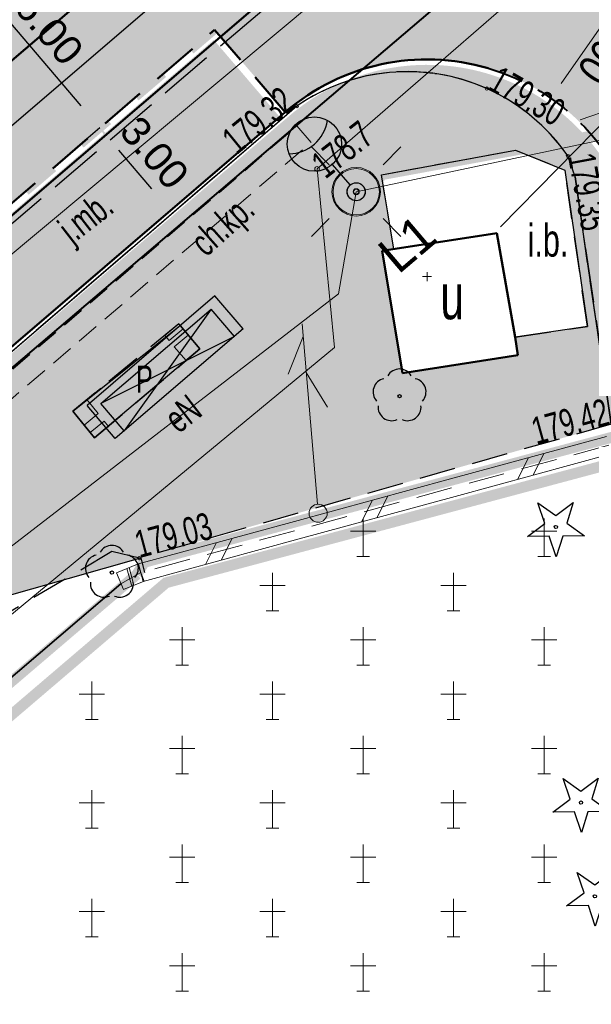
# Model space of a CAD drawing. Header units: metres. Extents: x 7429064 to 7431133, y 5709479 to 5714472.
# Tile 64 of 140: x 7429612 to 7429628, y 5709922 to 5709950. Entities that reach past the tile are written whole.
import ezdxf
from ezdxf.enums import TextEntityAlignment as Align
from ezdxf.lldxf.tags import DXFTag

# ---------------------------------------------------------------- set-up
doc = ezdxf.new("R2010")
doc.units = ezdxf.units.M
for name, pattern in [('1', [0]), ('2_BUIB12_02', [0]), ('2_KTCR02', [1.5, 1, -0.5]), ('2_KTJZ01', [2, 1.5, -0.5]), ('2_KTKR01', [0]), ('2_KTPL01', [2, 1.5, -0.5]), ('2_PTCM', [1.5, 1, -0.5]), ('3_1', [0]), ('3_BUIB12_03', [0]), ('3_EGBU_A', [0]), ('3_KTCR02', [1.5, 1, -0.5]), ('3_KTJZ01', [2, 1.5, -0.5]), ('3_KTKR01', [0]), ('3_KTPL01', [2, 1.5, -0.5]), ('3_PTCM', [1.5, 1, -0.5]), ('4_SUPE_01', [0]), ('4_SUPT_01', [0]), ('4_SUPW_01', [0]), ('7_1', [0]), ('7_SUPE_01', [0]), ('7_SUPT_01', [0]), ('7_SUPW_01', [0]), ('CENTER2', [1.125, 0.75, -0.125, 0.125, -0.125]), ('DASHED', [19.05, 12.7, -6.35]), ('DASHED2', [0.375, 0.25, -0.125]), ('HIDDEN', [0.375, 0.25, -0.125])]:
    doc.linetypes.add(name, pattern=pattern)
for name, color, linetype in [('#lampy opis', 7, 'Continuous'), ('[osw]_istn_oprawy oświetleniowe - demontaż', 5, 'Continuous'), ('_1_Mapa', 7, 'Continuous'), ('_1_X-REFY', 7, 'Continuous'), ('zzz.gaHSDomyslna', 7, 'Continuous')]:
    doc.layers.add(name, color=color, linetype=linetype)
doc.layers.add('[osw]PSI_Brudnopis', color=1, linetype='Continuous', lineweight=20, plot=False)
doc.layers.add('_Brudnopis', color=22, linetype='Continuous', lineweight=50, plot=False)
for name, color, linetype, lineweight in [('_D_03_ROZBIORKI OBIEKTOW', 6, '_LIKWIDACJA', 30), ('_D_2_HECZ_płytki wypustkowe ostrzegawcze', 30, 'Continuous', 25), ('_D_6_MA_WIATA ORION', 220, 'Continuous', 30), ('_D_7_PAS DROGOWY_PODZIAL', 1, 'Continuous', 50), ('_D_7_TEREN NIEZBEDNY DLA OB_BUD', 252, 'HIDDEN', 50), ('_D_8_Wymiary', 7, 'Continuous', 20), ('BUIB_E_T_5', 252, 'Continuous', 15), ('BUIB_E_T_6', 252, 'Continuous', 18), ('BUIB_L_1', 252, 'Continuous', 18), ('BUIB_L_10', 252, '2_BUIB12_02', 25), ('BUIB_L_9', 252, 'Continuous', 18), ('D_1_LINIA_KRAWĘŻNIK KAM_20_30 WYN 0 CM_BEZ FAZY', 80, 'DASHED', 50), ('D_1_LINIA_KRAWĘŻNIK KAM_20_30 WYN 12 CM', 80, 'Continuous', 50), ('D_1_LINIA_KRAWĘŻNIK_BET_20_30 WYN 0-2 CM', 5, 'HIDDEN', 40), ('D_1_LINIA_KRAWĘŻNIK_BET_20_30 WYN 12 CM - III', 7, 'Continuous', 50), ('Dr-Krawędż nawierzchni', 250, 'DASHED2', 18), ('EGBB_E_T_0', 252, 'Continuous', 20), ('EGBB_L_0', 252, '3_EGBU_A', 50), ('gaPoziome', 7, 'Continuous', 30), ('KTCR_E_T_1', 252, 'Continuous', 15), ('KTCR_L_1', 252, '2_KTCR02', 30), ('KTJZ_L_0', 252, '2_KTJZ01', 30), ('KTKR_L_0', 252, '2_KTKR01', 30), ('KTOK_L_4', 252, 'Continuous', 35), ('KTPL_E_T_0', 252, 'Continuous', 15), ('KTPL_L_0', 252, '2_KTPL01', 30), ('OBOP_T_0', 82, 'Continuous', 30), ('OBOP_T_1', 82, 'Continuous', 30), ('PTCM_L_0', 252, '2_PTCM', 18), ('RTPW_T_1', 252, 'Continuous', 15), ('SUPE_E_T_3', 252, 'Continuous', 15), ('SUPE_L_3', 252, '4_SUPE_01', 18), ('SUPT_L_0', 252, '4_SUPT_01', 18), ('SUPW_L_0', 252, '4_SUPW_01', 18), ('SUSM_T_0', 252, 'Continuous', 18), ('SUSM_T_3', 252, 'Continuous', 18), ('SUTT_T_0', 252, 'Continuous', 18)]:
    doc.layers.add(name, color=color, linetype=linetype, lineweight=lineweight)
doc.layers.add('_D_7_CZASOWE ZAJĘCIE_PRZEBUDOWA SIECI', color=7, linetype='HIDDEN', lineweight=50, true_color=0xd16900)
doc.layers.add('DZIALKA_L_0', color=7, linetype='1', lineweight=40, true_color=0x008000)
doc.layers.add('D_1_LINIA_OBRZEŻE_BET_6x30cm - III', color=24, linetype='Continuous', lineweight=30, transparency=0.3)
for name, color, linetype, lineweight, true_color, transparency in [('D_2_HECZ_CHODNIK_KOSTKA', 7, 'Continuous', 0, 0xf7f588, 0.35), ('D_2_HECZ_JEZDNIA KR3- NOWA KONSTRUKCJA', 7, 'Continuous', 13, 0x99e6ff, 0.3), ('D_2_HECZ_ZATOKI AUTOBUSOWE', 7, 'Continuous', 0, 0x002e23, 0.5)]:
    doc.layers.add(name, color=color, linetype=linetype, lineweight=lineweight, true_color=true_color, transparency=transparency)
doc.styles.add('Annotative', font='txt')
doc.styles.add('LINIE', font='simplex.shx')
doc.styles.add('major_arial', font='arial.ttf')
doc.styles.add('Styl Arial', font='arial.ttf', dxfattribs={"width": 0.8, "height": 0.9})
tags = doc.linetypes.add('_LIKWIDACJA', pattern='A,0,-3,["x",LINIE,S=2.54,R=0,X=-2.54,Y=-0.9],-3', length=6).pattern_tags.tags
tags[6] = DXFTag(74, 10)
doc.dimstyles.new('1_500', dxfattribs={"dimtxt": 0.9, "dimasz": 1, "dimexe": 0.18, "dimexo": 0, "dimgap": 0.2, "dimtad": 4, "dimzin": 0, "dimdsep": 46, "dimtxsty": 'Styl Arial', "dimcen": 0.25, "dimclrd": 256, "dimclre": 256, "dimclrt": 256, "dimazin": 0, "dimtfac": 1, "dimtix": 1, "dimtmove": 1, "dimatfit": 3, "dimfxl": 0.18, "dimtolj": 1, "dimtzin": 0, "dimlwd": -1, "dimlwe": -1, "dimarcsym": 0})
doc.dimstyles.new('major_500', dxfattribs={"dimtxt": 0.8, "dimasz": 0.8, "dimexe": 0.5, "dimexo": 1, "dimgap": 0.3, "dimtad": 1, "dimzin": 1, "dimdsep": 46, "dimtxsty": 'major_arial', "dimcen": 0, "dimse1": 1, "dimse2": 1, "dimaunit": 1, "dimadec": 1, "dimazin": 0, "dimtfac": 1, "dimtix": 1, "dimtmove": 0, "dimatfit": 3, "dimfxl": 2, "dimfxlon": 1, "dimtolj": 1, "dimarcsym": 0})

# ---------------------------------------------------------------- blocks, each defined once
blk = doc.blocks.new('YTP')
at = {"layer": '_D_6_MA_WIATA ORION', "color": 6}
for p, q in [((0, 0), (-0.145, -1.191)), ((0, 0), (4.616, -0.561)), ((0.316, -0.038), (0.197, -1.023)), ((0.316, -0.038), (4.18, -1.507)), ((0.197, -1.023), (4.3, -0.523)), ((4.3, -0.523), (4.18, -1.507)), ((4.616, -0.561), (4.471, -1.752)), ((0.198, -1.014), (4.181, -1.498)), ((-0.145, -1.191), (4.471, -1.752))]:
    blk.add_line(p, q, dxfattribs=at)
blk = doc.blocks.new('*D31')
at = {"layer": '_D_8_Wymiary', "color": 0, "lineweight": -2, "transparency": 16777216}
for p, q in [((7429617.128, 5709950.025), (7429616.39, 5709950.888)), ((7429605.927, 5709941.275), (7429616.107, 5709949.988)), ((7429605.732, 5709940.272), (7429604.994, 5709941.134))]:
    blk.add_line(p, q, dxfattribs=at)
at = {"layer": '_D_8_Wymiary', "color": 0, "transparency": 16777216}
for points in [[(7429616.021, 5709950.089), (7429616.194, 5709949.886), (7429616.715, 5709950.508)], [(7429605.84, 5709941.376), (7429606.014, 5709941.173), (7429605.319, 5709940.754)]]:
    blk.add_solid(points, dxfattribs=at)
at = {"layer": 'Defpoints', "color": 0, "transparency": 16777216}
for p in [(7429616.715, 5709950.508), (7429617.779, 5709949.265), (7429606.383, 5709939.512)]:
    blk.add_point(p, dxfattribs=at)
at = {"layer": '_D_8_Wymiary', "color": 0, "transparency": 16777216, "insert": (7429610.557, 5709946.169), "char_height": 0.8, "attachment_point": 5, "rotation": 40.559, "style": 'major_arial'}
blk.add_mtext('\\A1;15.00', dxfattribs=at)
blk = doc.blocks.new('*D35')
at = {"layer": '_D_8_Wymiary', "transparency": 16777216}
for p, q in [((7429629.219, 5709950.456), (7429627.36, 5709947.782)), ((7429623.651, 5709942.32), (7429623.651, 5709942.57)), ((7429623.526, 5709942.445), (7429623.776, 5709942.445))]:
    blk.add_line(p, q, dxfattribs=at)
blk.add_solid([(7429627.292, 5709947.83), (7429627.429, 5709947.735), (7429627.075, 5709947.372)], dxfattribs=at)
at = {"layer": 'Defpoints', "color": 0, "transparency": 16777216}
for p in [(7429627.075, 5709947.372), (7429623.651, 5709942.445)]:
    blk.add_point(p, dxfattribs=at)
at = {"layer": '_D_8_Wymiary', "transparency": 16777216, "insert": (7429628.892, 5709949.005), "char_height": 0.9, "attachment_point": 5, "rotation": 235.1989, "style": 'Styl Arial'}
blk.add_mtext('\\A1;R6.00', dxfattribs=at)
blk = doc.blocks.new('*D44')
at = {"layer": '_D_8_Wymiary', "color": 0, "lineweight": -2, "transparency": 16777216}
for p, q in [((7429614.604, 5709946.551), (7429614.223, 5709946.227)), ((7429615.122, 5709945.942), (7429616.031, 5709944.874)), ((7429616.549, 5709944.265), (7429616.168, 5709943.941))]:
    blk.add_line(p, q, dxfattribs=at)
at = {"layer": '_D_8_Wymiary', "color": 0, "transparency": 16777216}
for points in [[(7429615.224, 5709946.028), (7429615.021, 5709945.855), (7429614.604, 5709946.551)], [(7429616.132, 5709944.961), (7429615.929, 5709944.788), (7429616.549, 5709944.265)]]:
    blk.add_solid(points, dxfattribs=at)
at = {"layer": 'Defpoints', "color": 0, "transparency": 16777216}
for p in [(7429615.149, 5709947.015), (7429616.549, 5709944.265), (7429616.711, 5709944.403)]:
    blk.add_point(p, dxfattribs=at)
at = {"layer": '_D_8_Wymiary', "color": 0, "transparency": 16777216, "insert": (7429616.116, 5709945.867), "char_height": 0.8, "attachment_point": 5, "rotation": 310.3916, "style": 'major_arial'}
blk.add_mtext('\\A1;3.00', dxfattribs=at)
blk = doc.blocks.new('*D50')
at = {"layer": '_D_8_Wymiary', "color": 0, "lineweight": -2, "transparency": 16777216}
for p, q in [((7429570.955, 5709917.088), (7429569.055, 5709915.462)), ((7429569.956, 5709915.18), (7429572.817, 5709911.837)), ((7429573.337, 5709911.229), (7429572.957, 5709910.904))]:
    blk.add_line(p, q, dxfattribs=at)
at = {"layer": '_D_8_Wymiary', "color": 0, "transparency": 16777216}
for points in [[(7429570.057, 5709915.266), (7429569.854, 5709915.093), (7429569.435, 5709915.787)], [(7429572.918, 5709911.923), (7429572.715, 5709911.75), (7429573.337, 5709911.229)]]:
    blk.add_solid(points, dxfattribs=at)
at = {"layer": 'Defpoints', "color": 0, "transparency": 16777216}
for p in [(7429625.541, 5709963.807), (7429573.437, 5709911.315), (7429573.337, 5709911.229)]:
    blk.add_point(p, dxfattribs=at)
at = {"layer": '_D_8_Wymiary', "color": 0, "transparency": 16777216, "insert": (7429571.924, 5709913.969), "char_height": 0.8, "attachment_point": 5, "rotation": 310.559, "style": 'major_arial'}
blk.add_mtext('\\A1;6.00', dxfattribs=at)
blk = doc.blocks.new('*D61')
at = {"layer": '_D_8_Wymiary', "color": 0, "lineweight": -2, "transparency": 16777216}
for p, q in [((7429610.718, 5709951.118), (7429611.099, 5709951.442)), ((7429614.086, 5709947.16), (7429611.237, 5709950.509)), ((7429614.604, 5709946.551), (7429614.223, 5709946.227))]:
    blk.add_line(p, q, dxfattribs=at)
at = {"layer": '_D_8_Wymiary', "color": 0, "transparency": 16777216}
for points in [[(7429611.338, 5709950.595), (7429611.135, 5709950.422), (7429610.718, 5709951.118)], [(7429614.187, 5709947.247), (7429613.984, 5709947.074), (7429614.604, 5709946.551)]]:
    blk.add_solid(points, dxfattribs=at)
at = {"layer": 'Defpoints', "color": 0, "transparency": 16777216}
for p in [(7429610.718, 5709951.118), (7429610.359, 5709950.812), (7429615.149, 5709947.015)]:
    blk.add_point(p, dxfattribs=at)
at = {"layer": '_D_8_Wymiary', "color": 0, "transparency": 16777216, "insert": (7429613.201, 5709949.294), "char_height": 0.8, "attachment_point": 5, "rotation": 310.3916, "style": 'major_arial'}
blk.add_mtext('\\A1;6.00', dxfattribs=at)
blk = doc.blocks.new('*D78')
at = {"layer": '_D_8_Wymiary', "color": 0, "lineweight": -2, "transparency": 16777216}
for p, q in [((7429567.485, 5709918.067), (7429567.864, 5709918.392)), ((7429568.915, 5709916.395), (7429568.005, 5709917.459)), ((7429570.955, 5709917.088), (7429569.055, 5709915.462))]:
    blk.add_line(p, q, dxfattribs=at)
at = {"layer": '_D_8_Wymiary', "color": 0, "transparency": 16777216}
for points in [[(7429568.106, 5709917.546), (7429567.904, 5709917.372), (7429567.485, 5709918.067)], [(7429569.016, 5709916.482), (7429568.814, 5709916.309), (7429569.435, 5709915.787)]]:
    blk.add_solid(points, dxfattribs=at)
at = {"layer": 'Defpoints', "color": 0, "transparency": 16777216}
for p in [(7429625.541, 5709963.807), (7429567.485, 5709918.067), (7429567.456, 5709918.042)]:
    blk.add_point(p, dxfattribs=at)
at = {"layer": '_D_8_Wymiary', "color": 0, "transparency": 16777216, "insert": (7429568.998, 5709917.388), "char_height": 0.8, "attachment_point": 5, "rotation": 310.559, "style": 'major_arial'}
blk.add_mtext('\\A1;3.00', dxfattribs=at)
blk = doc.blocks.new('3_OBOP02_01')
at = {"linetype": 'Continuous'}
blk.add_circle((0, 0), 0.045, dxfattribs=at)
for centre, start, end in [((0, 0.375), 30.1401, 149.8599), ((-0.357, 0.116), 102.1445, 221.86), ((0.357, 0.116), 318.14, 77.8555), ((-0.22, -0.303), 174.1482, 293.8542), ((0.22, -0.303), 246.1458, 5.8518)]:
    blk.add_arc(centre, 0.375, start, end, dxfattribs=at)
blk = doc.blocks.new('3_OBOP01_01')
at = {"linetype": 'Continuous'}
for p, q in [((-0.3012, 0.09375), (-0.4937, 0.6621)), ((-0.4937, 0.6621), (-0.0039, 0.31545)), ((-0.0039, 0.31545), (0.4771, 0.67415)), ((0.4771, 0.67415), (0.2988, 0.1012)), ((-0.78225, -0.26495), (-0.3012, 0.09375)), ((0.2988, 0.1012), (0.7886, -0.24545)), ((-0.18225, -0.2575), (-0.78225, -0.26495)), ((0.01025, -0.82585), (-0.18225, -0.2575)), ((0.1886, -0.2529), (0.01025, -0.82585)), ((0.7886, -0.24545), (0.1886, -0.2529))]:
    blk.add_line(p, q, dxfattribs=at)
blk.add_circle((0, 0), 0.045, dxfattribs=at)
blk = doc.blocks.new('3_PTCM01')
at = {"linetype": 'Continuous'}
for p, q in [((0, 0.525), (0, -0.525)), ((0.35, 0.175), (-0.35, 0.175)), ((-0.175, -0.525), (0.175, -0.525))]:
    blk.add_line(p, q, dxfattribs=at)
blk = doc.blocks.new('3_RTPW02')
at = {"linetype": 'Continuous'}
blk.add_circle((0, 0), 0.045, dxfattribs=at)
blk = doc.blocks.new('7_SUSM01')
at = {"linetype": 'Continuous'}
for p, q in [((-0.742, 0.742), (-1.237, 1.237)), ((0.742, 0.742), (1.237, 1.237)), ((-0.742, -0.742), (-1.237, -1.237)), ((0.742, -0.742), (1.237, -1.237))]:
    blk.add_line(p, q, dxfattribs=at)
blk.add_circle((0, 0), 0.245, dxfattribs=at)
blk = doc.blocks.new('7_SUSM04_01')
at = {"linetype": 'Continuous'}
blk.add_circle((0, 0), 0.25, dxfattribs=at)
blk = doc.blocks.new('7_SUPS01_07')
at = {"linetype": 'Continuous'}
blk.add_circle((0, 0), 0.0625, dxfattribs=at)
blk = doc.blocks.new('X-ref_MDCP_Szara')
at = {"layer": 'BUIB_L_1', "linetype": '3_1'}
for p, q in [((7429624.294, 5709936.858), (7429628.604, 5709938.031)), ((7429624.426, 5709936.375), (7429628.736, 5709937.549)), ((7429626.15, 5709936.845), (7429626.449, 5709937.445)), ((7429626.581, 5709936.962), (7429626.88, 5709937.562)), ((7429619.984, 5709935.685), (7429624.294, 5709936.858)), ((7429620.116, 5709935.202), (7429624.426, 5709936.375)), ((7429622.271, 5709935.789), (7429622.57, 5709936.389)), ((7429621.84, 5709935.671), (7429622.139, 5709936.271)), ((7429615.674, 5709934.511), (7429619.984, 5709935.685)), ((7429615.806, 5709934.029), (7429620.116, 5709935.202)), ((7429617.961, 5709934.615), (7429618.26, 5709935.215)), ((7429617.53, 5709934.498), (7429617.829, 5709935.098)), ((7429615.069, 5709934.267), (7429615.646, 5709934.502)), ((7429615.488, 5709933.898), (7429615.357, 5709934.384)), ((7429615.546, 5709933.921), (7429615.415, 5709934.408)), ((7429615.646, 5709934.502), (7429615.834, 5709934.038)), ((7429615.674, 5709934.511), (7429615.806, 5709934.029)), ((7429615.069, 5709934.267), (7429615.257, 5709933.804)), ((7429615.257, 5709933.804), (7429615.834, 5709934.038))]:
    blk.add_line(p, q, dxfattribs=at)
at = {"layer": 'BUIB_L_10', "linetype": '3_BUIB12_03'}
for p, q in [((7429622.39, 5709945.26), (7429626.09, 5709945.94)), ((7429626.09, 5709945.94), (7429627.46, 5709945.39)), ((7429622.73, 5709943.21), (7429622.39, 5709945.26)), ((7429627.46, 5709945.39), (7429628.08, 5709941.07)), ((7429625.58, 5709943.65), (7429622.73, 5709943.21)), ((7429626.08, 5709940.77), (7429625.58, 5709943.65)), ((7429628.08, 5709941.07), (7429626.08, 5709940.77))]:
    blk.add_line(p, q, dxfattribs=at)
at = {"layer": 'BUIB_L_9', "linetype": '3_1'}
for p, q in [((7429616.018, 5709940.505), (7429616.79, 5709941.14)), ((7429616.407, 5709940.818), (7429616.79, 5709941.14)), ((7429616.906, 5709941.002), (7429616.523, 5709940.68)), ((7429616.79, 5709941.14), (7429617.022, 5709940.864)), ((7429616.79, 5709941.14), (7429616.906, 5709941.002)), ((7429616.523, 5709940.68), (7429616.407, 5709940.818)), ((7429616.665, 5709940.509), (7429617.047, 5709940.832)), ((7429617.047, 5709940.832), (7429617.37, 5709940.45)), ((7429617.138, 5709940.726), (7429617.37, 5709940.45)), ((7429617.37, 5709940.45), (7429616.606, 5709939.804)), ((7429616.988, 5709940.127), (7429616.665, 5709940.509)), ((7429617.37, 5709940.45), (7429616.988, 5709940.127)), ((7429614.965, 5709939.639), (7429615.632, 5709940.187)), ((7429613.86, 5709938.73), (7429614.632, 5709939.365)), ((7429616.273, 5709939.522), (7429615.606, 5709938.958)), ((7429613.86, 5709938.73), (7429614.246, 5709939.048)), ((7429614.246, 5709939.048), (7429614.564, 5709938.661)), ((7429614.1, 5709938.434), (7429613.86, 5709938.73)), ((7429614.178, 5709938.344), (7429613.86, 5709938.73)), ((7429614.564, 5709938.661), (7429614.178, 5709938.344)), ((7429615.224, 5709938.636), (7429614.46, 5709937.99)), ((7429614.46, 5709937.99), (7429614.22, 5709938.286)), ((7429614.34, 5709938.138), (7429614.728, 5709938.453)), ((7429614.848, 5709938.305), (7429614.46, 5709937.99)), ((7429614.728, 5709938.453), (7429614.848, 5709938.305)), ((7429614.46, 5709937.99), (7429614.34, 5709938.138))]:
    blk.add_line(p, q, dxfattribs=at)
at = {"layer": 'DZIALKA_L_0', "linetype": '1'}
blk.add_line((7429408.88, 5709766.76), (7429668.8, 5709988.15), dxfattribs=at)
at = {"layer": 'EGBB_L_0', "linetype": '3_EGBU_A'}
for p, q in [((7429625.58, 5709943.65), (7429622.41, 5709943.16)), ((7429626.08, 5709940.77), (7429625.58, 5709943.65)), ((7429622.41, 5709943.16), (7429622.973, 5709939.778))]:
    blk.add_line(p, q, dxfattribs=at)
at = {"layer": 'EGBB_L_0'}
for p, q in [((7429626.16, 5709940.28), (7429626.08, 5709940.77)), ((7429622.973, 5709939.778), (7429626.16, 5709940.28))]:
    blk.add_line(p, q, dxfattribs=at)
at = {"layer": 'KTCR_L_1', "linetype": '3_KTCR02'}
for p, q in [((7429620.051, 5709947.154), (7429610.852, 5709939.236)), ((7429622.39, 5709945.26), (7429626.09, 5709945.94)), ((7429626.09, 5709945.94), (7429627.46, 5709945.39)), ((7429627.739, 5709945.2), (7429627.54, 5709945.777)), ((7429622.73, 5709943.21), (7429622.39, 5709945.26)), ((7429628.08, 5709941.07), (7429627.46, 5709945.39)), ((7429628.74, 5709938.37), (7429627.739, 5709945.2)), ((7429622.41, 5709943.16), (7429622.73, 5709943.21)), ((7429622.973, 5709939.778), (7429622.41, 5709943.16)), ((7429616.79, 5709941.14), (7429613.86, 5709938.73)), ((7429617.37, 5709940.45), (7429616.79, 5709941.14)), ((7429626.08, 5709940.77), (7429628.08, 5709941.07)), ((7429626.16, 5709940.28), (7429626.08, 5709940.77)), ((7429614.46, 5709937.99), (7429617.37, 5709940.45)), ((7429626.16, 5709940.28), (7429622.973, 5709939.778)), ((7429613.86, 5709938.73), (7429614.46, 5709937.99)), ((7429628.74, 5709938.37), (7429615.7, 5709934.67)), ((7429614.94, 5709934.85), (7429607.35, 5709930.37)), ((7429615.7, 5709934.67), (7429614.94, 5709934.85))]:
    blk.add_line(p, q, dxfattribs=at)
blk.add_arc((7429623.107, 5709942.722), 5.384, 34.575, 124.5841, dxfattribs=at)
at = {"layer": 'KTJZ_L_0', "linetype": '3_KTJZ01'}
blk.add_line((7429623.65, 5709953.67), (7429600.82, 5709934.24), dxfattribs=at)
at = {"layer": 'KTKR_L_0', "linetype": '3_KTKR01'}
for p, q in [((7429620.051, 5709947.154), (7429610.852, 5709939.236)), ((7429627.739, 5709945.2), (7429627.54, 5709945.777)), ((7429628.74, 5709938.37), (7429627.739, 5709945.2))]:
    blk.add_line(p, q, dxfattribs=at)
for start, end in [(65.9597, 124.5841), (34.575, 65.9597)]:
    blk.add_arc((7429623.107, 5709942.722), 5.384, start, end, dxfattribs=at)
at = {"layer": 'KTOK_L_4'}
blk.add_line((7429609.731, 5709929.303), (7429615.19, 5709933.96), dxfattribs=at)
at = {"layer": 'KTPL_L_0', "linetype": '3_KTPL01'}
for p, q in [((7429623.65, 5709953.67), (7429600.82, 5709934.24)), ((7429620.051, 5709947.154), (7429610.852, 5709939.236)), ((7429627.739, 5709945.2), (7429627.54, 5709945.777)), ((7429627.739, 5709945.2), (7429628.74, 5709938.37))]:
    blk.add_line(p, q, dxfattribs=at)
for start, end in [(65.9597, 124.5841), (34.575, 65.9597)]:
    blk.add_arc((7429623.107, 5709942.722), 5.384, start, end, dxfattribs=at)
at = {"layer": 'PTCM_L_0', "linetype": '3_PTCM'}
for p, q in [((7429628.67, 5709937.79), (7429615.74, 5709934.27)), ((7429615.74, 5709934.27), (7429615.19, 5709933.96)), ((7429615.19, 5709933.96), (7429584.139, 5709907.467))]:
    blk.add_line(p, q, dxfattribs=at)
at = {"layer": 'SUPE_L_3', "linetype": '7_SUPE_01'}
for p, q in [((7429621.686, 5709944.79), (7429634.65, 5709947.52)), ((7429629.18, 5709947.39), (7429625.682, 5709943.817)), ((7429628.935, 5709947.14), (7429627.878, 5709946.775)), ((7429621.2, 5709941.97), (7429621.686, 5709944.79)), ((7429596.75, 5709923.11), (7429621.2, 5709941.97))]:
    blk.add_line(p, q, dxfattribs=at)
at = {"layer": 'SUPT_L_0', "linetype": '7_SUPT_01'}
for p, q in [((7429620.61, 5709945.42), (7429663.5, 5709982.64)), ((7429621.09, 5709940.49), (7429620.61, 5709945.42)), ((7429620.199, 5709941.141), (7429620.619, 5709936.159)), ((7429620.229, 5709940.793), (7429619.814, 5709939.754)), ((7429588.15, 5709913.29), (7429621.09, 5709940.49)), ((7429620.313, 5709939.796), (7429620.895, 5709938.842))]:
    blk.add_line(p, q, dxfattribs=at)
at = {"layer": 'SUPW_L_0', "linetype": '7_SUPW_01'}
blk.add_line((7429593.18, 5709927.23), (7429658.72, 5709981.89), dxfattribs=at)
at = {"layer": 'SUPW_L_0', "linetype": '7_1'}
blk.add_line((7429593.18, 5709927.23), (7429658.72, 5709981.89), dxfattribs=at)
at = {"layer": 'OBOP_T_0'}
for p in [(7429627.209, 5709935.531), (7429627.903, 5709927.918), (7429628.289, 5709925.33)]:
    blk.add_blockref('3_OBOP01_01', p, dxfattribs=at)
at = {"layer": 'OBOP_T_1'}
for p in [(7429622.889, 5709939.144), (7429614.939, 5709934.27)]:
    blk.add_blockref('3_OBOP02_01', p, dxfattribs=at)
at = {"layer": 'PTCM_L_0'}
for p in [(7429621.882, 5709935.236), (7429626.882, 5709935.236), (7429619.382, 5709933.736), (7429624.382, 5709933.736), (7429616.882, 5709932.236), (7429621.882, 5709932.236), (7429626.882, 5709932.236), (7429614.382, 5709930.736), (7429619.382, 5709930.736), (7429624.382, 5709930.736), (7429616.882, 5709929.236), (7429621.882, 5709929.236), (7429626.882, 5709929.236), (7429614.382, 5709927.736), (7429619.382, 5709927.736), (7429624.382, 5709927.736), (7429616.882, 5709926.236), (7429621.882, 5709926.236), (7429626.882, 5709926.236), (7429614.382, 5709924.736), (7429619.382, 5709924.736), (7429624.382, 5709924.736), (7429616.882, 5709923.236), (7429621.882, 5709923.236), (7429626.882, 5709923.236)]:
    blk.add_blockref('3_PTCM01', p, dxfattribs=at)
at = {"layer": 'RTPW_T_1'}
for p in [(7429625.301, 5709947.639), (7429620.051, 5709947.154), (7429627.54, 5709945.777), (7429615.7, 5709934.67)]:
    blk.add_blockref('3_RTPW02', p, dxfattribs=at)
at = {"layer": 'SUSM_T_0'}
blk.add_blockref('7_SUSM01', (7429621.69, 5709944.79), dxfattribs=at)
at = {"layer": 'SUSM_T_3'}
blk.add_blockref('7_SUSM04_01', (7429620.64, 5709935.91), dxfattribs=at)
at = {"layer": 'SUTT_T_0'}
blk.add_blockref('7_SUPS01_07', (7429620.61, 5709945.42), dxfattribs=at)
at = {"layer": 'BUIB_E_T_5', "width": 0.7}
blk.add_text('P', height=0.75, dxfattribs=at).set_placement((7429615.837, 5709939.613), align=Align.MIDDLE)
at = {"layer": 'BUIB_E_T_6', "width": 0.7}
blk.add_text('i.b.', height=0.9, dxfattribs=at).set_placement((7429626.43, 5709943.448), align=Align.MIDDLE_LEFT)
at = {"layer": 'EGBB_E_T_0', "width": 0.7}
blk.add_text('u', height=1.25, dxfattribs=at).set_placement((7429624.342, 5709941.885), align=Align.MIDDLE)
at = {"layer": 'KTCR_E_T_1', "width": 0.7}
blk.add_text('ch.kp.', height=0.75, rotation=41.5523, dxfattribs=at).set_placement((7429618.054, 5709943.799), align=Align.MIDDLE)
at = {"layer": 'KTPL_E_T_0', "width": 0.7}
blk.add_text('j.mb.', height=0.75, rotation=37.8157, dxfattribs=at).set_placement((7429614.273, 5709944.014), align=Align.MIDDLE)
at = {"layer": 'RTPW_T_1', "width": 0.7}
for s, rotation, p in [('179.30', 330.4612, (7429625.301, 5709947.639)), ('179.35', 280.6037, (7429627.54, 5709945.777)), ('179.03', 14.9584, (7429615.7, 5709934.67))]:
    blk.add_text(s, height=0.75, rotation=rotation, dxfattribs=at).set_placement(p)
for s, rotation, p in [('179.32', 39.2594, (7429620.051, 5709947.154)), ('179.42', 15.3635, (7429628.74, 5709938.37))]:
    blk.add_text(s, height=0.75, rotation=rotation, dxfattribs=at).set_placement(p, align=Align.RIGHT)
at = {"layer": 'SUPE_E_T_3', "width": 0.7}
blk.add_text('eN', height=0.75, rotation=37.6455, dxfattribs=at).set_placement((7429616.906, 5709938.658), align=Align.MIDDLE)
at = {"layer": 'SUTT_T_0', "width": 0.7}
blk.add_text('178.7', height=0.75, rotation=37.8923, dxfattribs=at).set_placement((7429620.61, 5709945.42), align=Align.MIDDLE_LEFT)
blk = doc.blocks.new('*U202')
blk.add_hatch(color=0).paths.add_polyline_path([(3.694, -2.12, 0.369232), (1.565, -3.961, 0.696757)])
at = {"color": 0}
for p, q in [((0, 0), (0, 0)), ((0, 0), (0, 0)), ((0, 0), (0, 0)), ((0, 0), (0, 0)), ((0, 0), (0, 0)), ((0, 0), (0, 0)), ((0.327, -0.378), (1.308, -1.513))]:
    blk.add_line(p, q, dxfattribs=at)
for points in [[(0, 0), (0, 0), (0, 0), (0, 0), (0, 0), (0, 0)], [(0, 0), (0, 0), (0, 0), (0, 0), (0, 0), (0, 0), (0, 0)], [(0, 0), (0, 0), (0, 0)]]:
    blk.add_lwpolyline(points, dxfattribs=at)
for centre, radius in [((0, 0), 0.5), ((2.29, -2.647), 1.5)]:
    blk.add_circle(centre, radius, dxfattribs=at)
blk.add_arc((3.706, -4.285), 2.165, 90.3235, 171.3866, dxfattribs=at)
at = {"layer": '[osw]PSI_Brudnopis'}
for radius in [1.34, 0.17, 0.17]:
    blk.add_circle((0, 0), radius, dxfattribs=at)
at = {"layer": '[osw]PSI_Brudnopis', "color": 10}
for radius in [1.28, 0.14]:
    blk.add_circle((0, 0), radius, dxfattribs=at)
blk = doc.blocks.new('X-ref_Oświetlenie i teletechnika')
at = {"layer": '[osw]_istn_oprawy oświetleniowe - demontaż', "color": 3, "xscale": 0.4999999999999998, "yscale": 0.4999999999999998, "zscale": 0.4999999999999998, "rotation": 180.3915979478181}
blk.add_blockref('*U202', (7429621.691, 5709944.789), dxfattribs=at)
at = {"layer": '#lampy opis', "lineweight": 30, "insert": (7429622.27, 5709943.303), "char_height": 1, "attachment_point": 1, "rotation": 40.3889, "style": 'Annotative'}
blk.add_mtext_dynamic_manual_height_columns('\\pi-0.08117;L1', width=1.17099, gutter_width=7.472, heights=[0], dxfattribs=at)
blk = doc.blocks.new('*U242')
at = {"layer": 'zzz.gaHSDomyslna', "color": 140}
for points in [[(30.389, 26.009, 0.24, 0.24, 0), (31.149, 26.659, 0.24, 0.24, 0)], [(28.87, 24.709, 0.24, 0.24, 0), (29.63, 25.359, 0.24, 0.24, 0)], [(27.351, 23.408, 0.24, 0.24, 0), (28.11, 24.059, 0.24, 0.24, 0)], [(25.831, 22.108, 0.24, 0.24, 0), (26.591, 22.758, 0.24, 0.24, 0)]]:
    blk.add_lwpolyline(points, format="xyseb", dxfattribs=at)
blk = doc.blocks.new('X-ref_SOR')
at = {"layer": 'gaPoziome'}
blk.add_blockref('*U242', (7429586.73, 5709922.692), dxfattribs=at)
blk = doc.blocks.new('OŚ_Dąbrowskiego_1')
at = {"layer": '_D_8_Wymiary', "color": 1, "linetype": 'CENTER2', "lineweight": 35, "flags": 128}
blk.add_lwpolyline([(7429230.998, 5709660.664), (7429273.145, 5709676.622, 0.085629), (7429337.582, 5709714.618), (7429502.301, 5709854.381), (7429714.669, 5710036.139), (7429868.111, 5710165.952)], format="xyb", dxfattribs=at)

msp = doc.modelspace()

# ---------------------------------------------------------------- hatches: boundary and pattern name
at = {"layer": '_D_2_HECZ_płytki wypustkowe ostrzegawcze'}
h = msp.add_hatch(dxfattribs=at)
h.set_pattern_fill('HEX', color=256, scale=0.03, angle=-89.9572)
h.set_pattern_definition([(270.0427919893, (0, 0), (0.1649777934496, 0.0001232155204), [0.09525, -0.1905]), (30.0427919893, (0, 0), (-0.0825956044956, 0.1428133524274), [0.09525, -0.1905]), (330.0427919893, (7e-05, -0.09525), (0.082382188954, 0.1429365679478), [0.09525, -0.1905])])
h.paths.add_polyline_path([(7429620.445, 5709946.15), (7429620.055, 5709946.606), (7429610.077, 5709938.067, -0.01532), (7429608.621, 5709936.896), (7429609.012, 5709936.44, 0.015024), (7429610.468, 5709937.611)])
at = {"layer": 'D_2_HECZ_CHODNIK_KOSTKA', "transparency": 33554585}
h = msp.add_hatch(color=256, dxfattribs=at)
h.dxf.hatch_style = 1
h.paths.add_polyline_path([(7429626.08, 5709940.77), (7429626.16, 5709940.28), (7429622.973, 5709939.778), (7429622.41, 5709943.16), (7429622.73, 5709943.21), (7429622.39, 5709945.26), (7429626.09, 5709945.94), (7429627.46, 5709945.39), (7429628.08, 5709941.07)], flags=16)
edge = h.paths.add_edge_path()
edge.add_arc((7429590.245, 5709961.239), 30.15, 307.0074, 310.559)
edge.add_line((7429609.85, 5709938.333), (7429619.827, 5709946.872))
edge.add_line((7429619.827, 5709946.872), (7429619.847, 5709946.889))
edge.add_arc((7429623.651, 5709942.445), 5.85, 13.2571, 130.559, ccw=False)
edge.add_line((7429629.345, 5709943.786), (7429630.543, 5709938.699))
edge.add_line((7429630.543, 5709938.699), (7429628.74, 5709938.37))
edge.add_line((7429628.74, 5709938.37), (7429615.743, 5709934.682))
edge.add_line((7429615.743, 5709934.682), (7429611.715, 5709933.539))
edge.add_line((7429611.715, 5709933.539), (7429609.355, 5709934.501))
edge.add_line((7429609.355, 5709934.501), (7429609.464, 5709935.911))
edge.add_line((7429609.464, 5709935.911), (7429609.012, 5709936.44))
edge.add_arc((7429590.245, 5709961.239), 31.1, 307.116, 310.559)
edge.add_line((7429610.468, 5709937.611), (7429620.445, 5709946.15))
edge.add_line((7429620.445, 5709946.15), (7429620.055, 5709946.606))
edge.add_line((7429620.055, 5709946.606), (7429610.077, 5709938.067))
edge.add_arc((7429590.245, 5709961.239), 30.5, 307.0482, 310.559, ccw=False)
edge.add_line((7429608.621, 5709936.896), (7429608.393, 5709937.163))
at = {"layer": 'D_2_HECZ_JEZDNIA KR3- NOWA KONSTRUKCJA'}
h = msp.add_hatch(color=256, dxfattribs=at)
h.dxf.hatch_style = 1
edge = h.paths.add_edge_path()
edge.add_arc((7429610.557, 5709990.469), 30, 310.559, 314.2935)
edge.add_arc((7429610.557, 5709990.469), 30, 314.2935, 325.3941)
edge.add_line((7429635.249, 5709973.431), (7429635.899, 5709972.672))
edge.add_line((7429635.899, 5709972.672), (7429667.702, 5709999.89))
edge.add_line((7429667.702, 5709999.89), (7429675.246, 5710006.347))
edge.add_line((7429675.246, 5710006.347), (7429712.724, 5710038.423))
edge.add_line((7429712.724, 5710038.423), (7429823.828, 5710132.378))
edge.add_line((7429823.828, 5710132.378), (7429834.316, 5710141.377))
edge.add_line((7429834.316, 5710141.377), (7429846.156, 5710151.524))
edge.add_line((7429846.156, 5710151.524), (7429850.099, 5710146.734))
edge.add_line((7429850.099, 5710146.734), (7429838.187, 5710136.85))
edge.add_line((7429838.187, 5710136.85), (7429827.698, 5710127.833))
edge.add_line((7429827.698, 5710127.833), (7429716.613, 5710033.854))
edge.add_line((7429716.613, 5710033.854), (7429633.474, 5709962.699))
edge.add_arc((7429636.726, 5709958.9), 5, 130.559, 193.2571)
edge.add_line((7429631.859, 5709957.753), (7429636.051, 5709939.958))
edge.add_line((7429636.051, 5709939.958), (7429630.653, 5709938.888))
edge.add_line((7429630.653, 5709938.888), (7429629.491, 5709943.821))
edge.add_arc((7429623.651, 5709942.445), 6, 13.2571, 130.559)
edge.add_line((7429619.749, 5709947.003), (7429619.729, 5709946.986))
edge.add_line((7429619.729, 5709946.986), (7429617.779, 5709949.265))
edge.add_line((7429617.779, 5709949.265), (7429606.383, 5709939.512))
edge.add_line((7429606.383, 5709939.512), (7429594.274, 5709929.149))
edge.add_line((7429594.274, 5709929.149), (7429594.825, 5709928.314))
edge.add_line((7429594.825, 5709928.314), (7429589.708, 5709924.935))
edge.add_arc((7429606.237, 5709899.9), 30, 123.434, 130.559)
edge.add_line((7429586.73, 5709922.692), (7429529.23, 5709873.48))
edge.add_line((7429529.23, 5709873.48), (7429502.179, 5709850.343))
edge.add_line((7429502.179, 5709850.343), (7429339.523, 5709712.33))
edge.add_arc((7429194.822, 5709882.942), 223.711, 294.66533, 310.3021, ccw=False)
edge.add_arc((7429190.304, 5709894.737), 236.317, 290.79615, 294.46753, ccw=False)
edge.add_line((7429274.207, 5709673.816), (7429245.41, 5709663.13))
edge.add_line((7429245.41, 5709663.13), (7429242.106, 5709661.907))
edge.add_line((7429242.106, 5709661.907), (7429240.354, 5709666.717))
edge.add_line((7429240.354, 5709666.717), (7429244.254, 5709668.201))
edge.add_line((7429244.254, 5709668.201), (7429272.082, 5709679.428))
edge.add_arc((7429195.246, 5709882.369), 217, 290.73736, 310.31443)
edge.add_line((7429335.641, 5709716.905), (7429500.355, 5709856.664))
edge.add_line((7429500.355, 5709856.664), (7429629.269, 5709966.997))
edge.add_line((7429629.269, 5709966.997), (7429630.064, 5709967.677))
at = {"layer": 'D_2_HECZ_ZATOKI AUTOBUSOWE', "transparency": 33554585}
h = msp.add_hatch(color=256, dxfattribs=at)
h.dxf.hatch_style = 1
edge = h.paths.add_edge_path()
edge.add_line((7429594.538, 5709929.111), (7429594.992, 5709928.424))
edge.add_line((7429594.992, 5709928.424), (7429606.775, 5709936.204))
edge.add_arc((7429590.245, 5709961.239), 30, 303.434, 306.9896)
edge.add_arc((7429590.245, 5709961.239), 30, 306.9896, 310.559)
edge.add_line((7429609.752, 5709938.447), (7429619.577, 5709946.856))
edge.add_line((7429619.577, 5709946.856), (7429617.757, 5709948.983))
edge.add_line((7429617.757, 5709948.983), (7429594.538, 5709929.111))

# ---------------------------------------------------------------- linework, layer by layer
at = {"layer": '_Brudnopis', "flags": 128}
msp.add_lwpolyline([(7429230.998, 5709660.664), (7429273.145, 5709676.622, 0.085605), (7429337.585, 5709714.618), (7429368.823, 5709741.125), (7429502.301, 5709854.381), (7429714.669, 5710036.139), (7429868.111, 5710165.952)], format="xyb", dxfattribs=at)
msp.add_lwpolyline([(7429504.409, 5709851.907), (7429716.775, 5710033.663), (7429870.21, 5710163.471)], dxfattribs=at)
at = {"layer": '_D_03_ROZBIORKI OBIEKTOW', "ltscale": 0.2}
msp.add_lwpolyline([(7429617.37, 5709940.45), (7429614.46, 5709937.99), (7429613.86, 5709938.73), (7429616.83, 5709941.092)], close=True, dxfattribs=at)
at = {"layer": '_D_7_CZASOWE ZAJĘCIE_PRZEBUDOWA SIECI', "ltscale": 10, "const_width": 0.3, "flags": 128}
msp.add_lwpolyline([(7429673.124, 5709983.045), (7429673.241, 5709982.907), (7429664.152, 5709974.98), (7429666.72, 5709971.95), (7429661.84, 5709967.78), (7429664.65, 5709964.56), (7429636.77, 5709940.15), (7429615.674, 5709934.511)], dxfattribs=at)
at = {"layer": '_D_7_PAS DROGOWY_PODZIAL', "ltscale": 0.2, "const_width": 0.3, "flags": 128}
msp.add_lwpolyline([(7429615.633, 5709934.224), (7429622.39, 5709945.26), (7429630.21, 5709946.697), (7429673.124, 5709983.045), (7429668.8, 5709988.15)], dxfattribs=at)
at = {"layer": '_D_7_PAS DROGOWY_PODZIAL', "ltscale": 0.2, "const_width": 0.3, "elevation": 0, "flags": 128}
msp.add_lwpolyline([(7429615.633, 5709934.224), (7429410.418, 5709759.095), (7429398.167, 5709757.635)], dxfattribs=at)
at = {"layer": '_D_7_TEREN NIEZBEDNY DLA OB_BUD', "ltscale": 10, "const_width": 0.3, "flags": 128}
msp.add_lwpolyline([(7429838.642, 5710133.498), (7429838.163, 5710130.983), (7429669.785, 5709988.07), (7429674.221, 5709982.833), (7429665.132, 5709974.906), (7429667.705, 5709971.871), (7429662.832, 5709967.707), (7429665.637, 5709964.494), (7429637.109, 5709939.516), (7429616.438, 5709933.991), (7429410.711, 5709758.425), (7429398.46, 5709756.965), (7429363.725, 5709727.377), (7429364.497, 5709726.485), (7429330.157, 5709696.304), (7429317.553, 5709687.475), (7429303.139, 5709679.24), (7429296.402, 5709677.454), (7429295.854, 5709678.755), (7429285.213, 5709675.171), (7429285.468, 5709665.629), (7429278.469, 5709665.47), (7429278.347, 5709670.061), (7429254.481, 5709660.887), (7429229.937, 5709651.368), (7429224.487, 5709665.833), (7429244.657, 5709675.131), (7429249.847, 5709679.192), (7429269.079, 5709686.95), (7429282.549, 5709692.752), (7429296.468, 5709699.803), (7429307.464, 5709706.348), (7429318.986, 5709714.248), (7429330.313, 5709723.204), (7429495.004, 5709862.943), (7429615.273, 5709965.877), (7429632.42, 5709989.108), (7429648.373, 5710002.762), (7429661.377, 5710006.8), (7429669.911, 5710012.64), (7429707.476, 5710044.593), (7429834.508, 5710152.316), (7429838.121, 5710158.939), (7429844.755, 5710193.28), (7429843.741, 5710206.48), (7429852.314, 5710203.598), (7429849.368, 5710188.375), (7429850.227, 5710185.684), (7429848.746, 5710185.163), (7429846.827, 5710175.247), (7429842.58, 5710153.283), (7429856.534, 5710164.104), (7429864.199, 5710154.59)], close=True, dxfattribs=at)
at = {"layer": 'D_1_LINIA_KRAWĘŻNIK KAM_20_30 WYN 0 CM_BEZ FAZY', "ltscale": 0.1, "flags": 128}
msp.add_lwpolyline([(7429619.729, 5709946.986), (7429617.779, 5709949.265), (7429594.274, 5709929.149), (7429594.825, 5709928.314)], dxfattribs=at)
at = {"layer": 'D_1_LINIA_KRAWĘŻNIK KAM_20_30 WYN 12 CM', "flags": 128}
msp.add_lwpolyline([(7429608.296, 5709937.277, 0.015576), (7429609.752, 5709938.447), (7429619.729, 5709946.986)], format="xyb", dxfattribs=at)
at = {"layer": 'D_1_LINIA_KRAWĘŻNIK_BET_20_30 WYN 0-2 CM', "ltscale": 4, "flags": 128}
msp.add_lwpolyline([(7429625.34, 5709948.202, -0.269796), (7429629.491, 5709943.821), (7429630.698, 5709938.697)], format="xyb", dxfattribs=at)
at = {"layer": 'D_1_LINIA_KRAWĘŻNIK_BET_20_30 WYN 12 CM - III', "flags": 128}
msp.add_lwpolyline([(7429619.729, 5709946.986), (7429619.749, 5709947.003, -0.253537), (7429625.34, 5709948.202)], format="xyb", dxfattribs=at)
at = {"layer": 'D_1_LINIA_OBRZEŻE_BET_6x30cm - III', "flags": 128}
msp.add_lwpolyline([(7429408.287, 5709764.077), (7429414.494, 5709766.762), (7429508.787, 5709846.77), (7429591.282, 5709917.374, -0.031099), (7429593.564, 5709919.094), (7429599.13, 5709922.769), (7429611.715, 5709933.539), (7429615.743, 5709934.682), (7429615.845, 5709934.277)], format="xyb", dxfattribs=at)
at = {"layer": 'Dr-Krawędż nawierzchni', "ltscale": 2.5, "flags": 128}
msp.add_lwpolyline([(7429609.012, 5709936.44, 0.015024), (7429610.468, 5709937.611), (7429620.445, 5709946.15), (7429620.055, 5709946.606), (7429610.077, 5709938.067, -0.015576), (7429608.596, 5709936.877)], format="xyb", dxfattribs=at)

# ---------------------------------------------------------------- block references
at = {"layer": '_1_Mapa'}
msp.add_blockref('X-ref_MDCP_Szara', (0, 0), dxfattribs=at)
at = {"layer": '_1_X-REFY'}
for name in ['X-ref_SOR', 'X-ref_Oświetlenie i teletechnika', 'OŚ_Dąbrowskiego_1']:
    msp.add_blockref(name, (0, 0), dxfattribs=at)
at = {"layer": '_D_6_MA_WIATA ORION', "color": 6, "rotation": 227.4697509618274}
msp.add_blockref('YTP', (7429618.568, 5709941), dxfattribs=at)

# ---------------------------------------------------------------- dimensions: what is measured, and where the dimension line sits
at = {"layer": '_D_8_Wymiary'}
for base, p1, p2, angle, picture, middle in [((7429567.485, 5709918.067), (7429625.541, 5709963.807), (7429567.456, 5709918.042), 130.559, '*D78', (7429568.998, 5709917.388)), ((7429573.337, 5709911.229), (7429625.541, 5709963.807), (7429573.437, 5709911.315), 130.559, '*D50', (7429571.924, 5709913.969)), ((7429610.718, 5709951.118), (7429615.149, 5709947.015), (7429610.359, 5709950.812), 130.3916, '*D61', (7429613.201, 5709949.294)), ((7429616.549, 5709944.265), (7429615.149, 5709947.015), (7429616.711, 5709944.403), 130.3916, '*D44', (7429616.116, 5709945.867))]:
    dim = msp.add_linear_dim(base=base, p1=p1, p2=p2, angle=angle, dimstyle='major_500', override={"dimse1": 0, "dimse2": 0, "dimtmove": 1}, dxfattribs=at)
    dim.commit()
    dim.dimension.update_dxf_attribs({"geometry": picture, "text_midpoint": middle})
dim = msp.add_aligned_dim(p1=(7429606.383, 5709939.512), p2=(7429617.779, 5709949.265), distance=1.636, dimstyle='major_500', override={"dimse1": 0, "dimse2": 0}, dxfattribs=at)
dim.commit()
dim.dimension.update_dxf_attribs({"geometry": '*D31', "text_midpoint": (7429610.557, 5709946.169)})
dim = msp.add_radius_dim(center=(7429623.651, 5709942.445), mpoint=(7429627.075, 5709947.372), dimstyle='1_500', override={"dimscale": 0.5, "dimtofl": 0}, dxfattribs=at)
dim.commit()
dim.dimension.update_dxf_attribs({"geometry": '*D35', "text_midpoint": (7429628.892, 5709949.005)})

doc.saveas('drawing.dxf')
